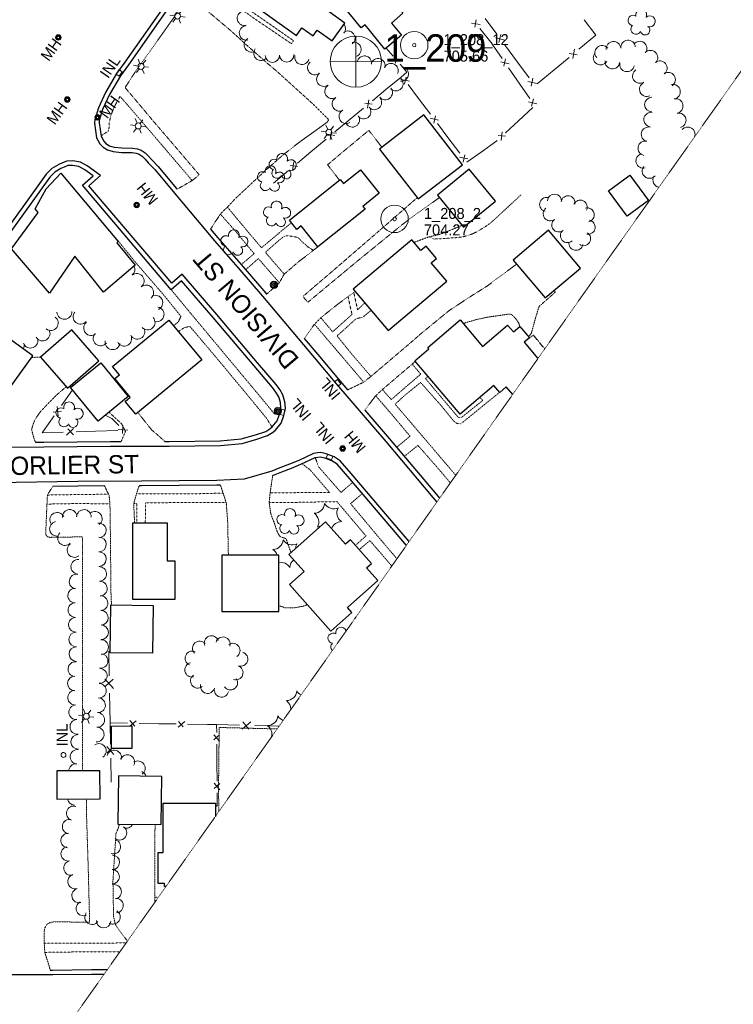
# Model space of a CAD drawing. Extents: x 863487 to 870045, y 569252 to 575761.
# Tile 5 of 66: x 864532 to 864922, y 570179 to 570718. Entities that reach past the tile are written whole.
import ezdxf
from ezdxf.enums import TextEntityAlignment as Align

# ---------------------------------------------------------------- set-up
doc = ezdxf.new("R2010")
doc.units = 0
doc.header["$LTSCALE"] = 0.005
doc.header["$MEASUREMENT"] = 0
doc.linetypes.add('DGN Style 3', pattern=[37.5, 25, -12.5])
doc.linetypes.add('DGN Style 5', pattern=[20, 10, -10])
for name, color, linetype, lineweight in [('E_DRN_Grate', 5, 'Continuous', 15), ('E_DWY', 2, 'DGN Style 3', 15), ('E_LAND_Vegetation', 3, 'Continuous', 15), ('E_MAP_Limits', 3, 'DGN Style 3', 15), ('E_MAP_PassPoints', 40, 'Continuous', 15), ('E_MISCPROP', 30, 'Continuous', 15), ('E_MISCPROP_HvyDash', 241, 'DGN Style 3', 25), ('E_MISCPROP_HvyLine', 241, 'Continuous', 25), ('E_MISCPROP_Railing', 30, 'Continuous', 15), ('E_PATH_Sidewalk', 2, 'DGN Style 5', 15), ('E_RDWY', 21, 'Continuous', 25), ('E_RDWY_Name', 21, 'Continuous', 15)]:
    doc.layers.add(name, color=color, linetype=linetype, lineweight=lineweight)
doc.styles.add('Style-IGR_FONT_0', font='IGR_FONT_0.shx')
doc.styles.add('Style-IGR_FONT_1', font='IGR_FONT_1.shx')

# ---------------------------------------------------------------- blocks, each defined once
blk = doc.blocks.new('PP')
at = {"layer": 'E_MAP_PassPoints', "color": 40, "linetype": 'Continuous', "lineweight": 0}
for radius in [7.5, 0.96]:
    blk.add_circle((0, 0), radius, dxfattribs=at)
blk = doc.blocks.new('PHOTOC')
at = {"layer": 'E_MAP_Limits', "color": 73, "linetype": 'Continuous', "lineweight": 0}
for p, q in [((0.12, 14.06), (0.06, -13.8)), ((-13.79, 0.03), (14.12, 0.01))]:
    blk.add_line(p, q, dxfattribs=at)
blk.add_circle((0.17, 0.04), 14, dxfattribs=at)
blk = doc.blocks.new('INLT')
at = {"layer": 'E_MISCPROP_Railing', "color": 40, "linetype": 'Continuous', "lineweight": 0, "flags": 128}
blk.add_lwpolyline([(3, -2), (3, 0), (0, 0), (0, -2), (3, -2)], dxfattribs=at)
blk = doc.blocks.new('INL_3')
at = {"layer": 'E_MISCPROP_Railing', "color": 40, "linetype": 'Continuous', "lineweight": 0, "style": 'Style-IGR_FONT_0'}
blk.add_text('INL', height=6, rotation=0.0001, dxfattribs=at).set_placement((-5.74, -3.01))
blk = doc.blocks.new('INL_4')
at = {"layer": 'E_MISCPROP_Railing', "color": 40, "linetype": 'Continuous', "lineweight": 0, "style": 'Style-IGR_FONT_0'}
blk.add_text('INL', height=6, rotation=0.0002, dxfattribs=at).set_placement((-5.74, -3.01))
blk = doc.blocks.new('INL_5')
at = {"layer": 'E_MISCPROP_Railing', "color": 40, "linetype": 'Continuous', "lineweight": 0, "style": 'Style-IGR_FONT_0'}
blk.add_text('INL', height=6, rotation=359.9999, dxfattribs=at).set_placement((-5.74, -3.01))
blk = doc.blocks.new('MHO')
at = {"layer": 'E_DRN_Grate', "color": 20, "linetype": 'Continuous', "lineweight": 0}
for centre, radius in [((0.06, 0.01), 1.5), ((0.07, 0.01), 1.22), ((0.06, 0), 0.968), ((0.03, -0.01), 0.605)]:
    blk.add_circle(centre, radius, dxfattribs=at)
blk = doc.blocks.new('MHO_5')
at = {"layer": 'E_DRN_Grate', "color": 20, "linetype": 'Continuous', "lineweight": 0}
for centre, radius in [((0.06, 0.01), 1.5), ((0.07, 0.01), 1.22), ((0.06, 0), 0.968), ((0.03, -0.01), 0.605)]:
    blk.add_circle(centre, radius, dxfattribs=at)
blk = doc.blocks.new('MHT_4')
at = {"layer": 'E_DRN_Grate', "color": 20, "linetype": 'Continuous', "lineweight": 0, "style": 'Style-IGR_FONT_0'}
blk.add_text('MH', height=6, rotation=0.0001, dxfattribs=at).set_placement((-0.08, -3.13), align=Align.CENTER)
blk = doc.blocks.new('MHO_6')
at = {"layer": 'E_DRN_Grate', "color": 20, "linetype": 'Continuous', "lineweight": 0}
for centre, radius in [((0.06, 0.01), 1.5), ((0.07, 0.01), 1.22), ((0.06, 0), 0.968), ((0.03, -0.01), 0.605)]:
    blk.add_circle(centre, radius, dxfattribs=at)
blk = doc.blocks.new('MHT_5')
at = {"layer": 'E_DRN_Grate', "color": 20, "linetype": 'Continuous', "lineweight": 0, "style": 'Style-IGR_FONT_0'}
blk.add_text('MH', height=6, rotation=0, dxfattribs=at).set_placement((-0.08, -3.13), align=Align.CENTER)
blk = doc.blocks.new('LTP')
at = {"layer": 'E_MISCPROP', "color": 20, "linetype": 'Continuous', "lineweight": 0}
for p, q in [((-1.64, 0.07), (-4.24, 0.14)), ((-0.8, 1.43), (-2, 3.73)), ((0.9, 1.42), (2.27, 3.65)), ((-0.88, -1.42), (-2.24, -3.61)), ((0.76, -1.47), (2, -3.65)), ((1.64, -0.02), (4.16, -0.09))]:
    blk.add_line(p, q, dxfattribs=at)
blk.add_circle((0, 0), 1.64, dxfattribs=at)
blk = doc.blocks.new('POLE')
at = {"layer": 'E_MISCPROP', "color": 20, "linetype": 'Continuous', "lineweight": 0}
for centre, radius in [((-0.01, 0.02), 2.02), ((-0.01, 0.03), 1.52), ((0, -0.01), 1.01), ((0, 0), 0.502)]:
    blk.add_circle(centre, radius, dxfattribs=at)
blk = doc.blocks.new('TREE_2')
at = {"layer": 'E_LAND_Vegetation', "color": 93, "linetype": 'Continuous', "lineweight": 0}
for centre, radius, start, end in [((-1.47, 4.28), 2.78, 1.3946, 209.1676), ((3.57, 2.42), 2.97, 278.4237, 139.6576), ((-4.47, 0.2), 2.78, 78.0716, 279.0826), ((-2.01, -4.2), 2.61, 140.7797, 358.7123), ((3.46, -3.43), 2.97, 196.0745, 79.0478)]:
    blk.add_arc(centre, radius, start, end, dxfattribs=at)
blk = doc.blocks.new('TREE_1')
at = {"layer": 'E_LAND_Vegetation', "color": 93, "linetype": 'Continuous', "lineweight": 0}
for centre, radius, start, end in [((-1.47, 4.28), 2.78, 1.3946, 209.1676), ((3.57, 2.42), 2.97, 278.4237, 139.6576), ((-4.47, 0.2), 2.78, 78.0716, 279.0827), ((-2.01, -4.2), 2.61, 140.7798, 358.7124), ((3.46, -3.43), 2.97, 196.0745, 79.0478)]:
    blk.add_arc(centre, radius, start, end, dxfattribs=at)

msp = doc.modelspace()

# ---------------------------------------------------------------- linework, layer by layer
at = {"layer": 'E_DWY', "color": 51, "linetype": 'DGN Style 3', "flags": 128}
for points in [[(864617.62, 570624.9), (864622.16, 570627.51), (864625.98, 570629.7), (864629.76, 570632.81), (864622.61, 570641.26), (864613.06, 570652.4), (864604.24, 570662.67), (864594.28, 570674.55), (864589.22, 570680.55), (864594.82, 570689.19), (864608.19, 570707.94), (864624.37, 570730.88), (864635.48, 570721.41), (864647.47, 570711.32), (864655.74, 570703.73), (864667.09, 570693.79), (864672.19, 570689.51), (864691.97, 570671.59), (864700.53, 570663.1), (864700.33, 570662.27), (864699.63, 570661.48), (864698.48, 570660.67), (864693.48, 570657.05), (864685.24, 570651.18), (864675.79, 570643.83), (864664.46, 570633.78), (864649.68, 570619.93), (864644.97, 570614.92), (864641.48, 570611.59), (864636.02, 570603.12)], [(864729.75, 570647.86), (864722.58, 570657.13), (864707.06, 570644.29), (864700.03, 570638.32), (864706.48, 570629.93)], [(864761.17, 570620.36), (864757.31, 570617.62), (864744.7, 570608.57), (864738.51, 570603.7), (864715.93, 570585.31), (864689.23, 570563.11), (864686.5, 570566.26), (864706.76, 570583.63), (864731.15, 570604.71), (864749.03, 570620.28)], [(864773.46, 570605.2), (864773.05, 570604.96), (864768.17, 570602.91), (864766.32, 570602.14), (864764.52, 570601.4), (864762.04, 570600.49), (864759.95, 570599.87), (864758.1, 570599.48), (864756.34, 570599.05), (864754.84, 570598.66), (864753.46, 570598.16), (864747.28, 570595.85)], [(864666.66, 570567.53), (864673.55, 570573.61), (864676.25, 570578.46), (864683.91, 570585.07), (864694.7, 570593.43)], [(864710.91, 570515.13), (864719.77, 570519.38), (864719.77, 570519.38), (864723.77, 570522.58), (864743.17, 570539.04), (864751.25, 570546.06), (864766.33, 570558.4), (864777.78, 570566), (864787.55, 570572.12), (864791.36, 570575.08), (864803.47, 570583.97)], [(864687.27, 570543.2), (864692.74, 570551.03), (864696.44, 570554.76), (864705.94, 570562.32), (864715.14, 570569.08)], [(864823.93, 570569.55), (864824.67, 570568.71), (864815.69, 570560.78), (864813.63, 570553.93), (864811.53, 570546.25), (864811.06, 570545.57), (864810.38, 570544.71), (864809.91, 570544.31)], [(864805.14, 570549.75), (864805.11, 570550), (864804.75, 570551.37), (864803.71, 570553.16), (864802.55, 570554.58), (864801.78, 570555.4), (864801.3, 570555.87), (864800.71, 570556.36), (864800.01, 570556.57), (864799.33, 570556.68), (864787.45, 570554.92), (864781.6, 570553.69), (864778.45, 570552.77), (864775.45, 570551.93), (864774.29, 570551.34)], [(864543, 570533.01), (864541.64, 570533.11), (864538.09, 570532.84)], [(864747.96, 570530.75), (864746.02, 570529.03), (864729.95, 570515.32), (864726.15, 570511.76), (864720.36, 570504.11)], [(864540.12, 570486.51), (864539.05, 570489.74), (864538.08, 570493.52), (864538.35, 570494.56), (864538.8, 570496.09), (864539.88, 570498.88), (864542.82, 570503.15), (864547.1, 570507.72), (864551.72, 570512.39), (864556.64, 570516.6), (864557.03, 570516.93)], [(864587.08, 570486.9), (864587.9, 570488.98), (864589.43, 570492.35), (864587.43, 570496.45), (864580.42, 570503.04)], [(864610.92, 570486.98), (864606.26, 570491.19), (864603.8, 570493.22), (864601.34, 570496.33), (864598.96, 570499.28), (864596.21, 570502.82)], [(864669.96, 570468.31), (864668.55, 570458.72), (864668.07, 570453.59), (864668.84, 570448.03), (864669.63, 570445.43), (864670.65, 570442.94), (864671.39, 570440.77), (864672.3, 570438.06), (864673.22, 570436.05), (864673.93, 570435.08), (864674.73, 570434.67), (864675.73, 570434.33), (864676.69, 570434.05), (864677.12, 570433.84), (864677.33, 570433.63), (864677.99, 570431.82), (864679.95, 570426.2)], [(864549.66, 570462.39), (864546.72, 570457.75), (864546.47, 570452.59), (864545.77, 570436.3), (864546.05, 570435.59), (864546.81, 570434.85), (864547.75, 570434.54), (864548.15, 570434.51), (864565.85, 570434.79), (864565.96, 570376.97), (864565.94, 570317.41), (864566, 570306.8)], [(864578.03, 570462.66), (864579.55, 570459.22), (864580.46, 570457.81), (864580.94, 570452.26), (864581.18, 570435.37), (864581.39, 570414.05), (864581.51, 570403.4), (864581.77, 570397.53)], [(864596.87, 570462.74), (864595.42, 570458.31), (864594.04, 570453.26), (864594.07, 570449.95), (864594.4, 570442.44)], [(864641.34, 570463.14), (864642.91, 570458.53), (864644.57, 570453.36), (864645.42, 570441.86), (864645.56, 570431.59), (864645.74, 570424.73)], [(864673.4, 570397.11), (864676.66, 570396.01), (864682.13, 570396.04), (864686.19, 570396.74), (864687.78, 570397.24), (864688.78, 570397.73)], [(864640.5, 570284.5), (864640.34, 570297.6), (864640.72, 570330.51), (864672.38, 570329.72)], [(864548.3, 570197.82), (864547.02, 570202.11), (864545.37, 570207.16), (864544.94, 570212.73), (864544.92, 570217.37), (864544.99, 570219.3), (864545.25, 570220.61), (864545.66, 570221.55), (864546.04, 570222.24), (864546.48, 570222.78), (864547.08, 570223.28), (864548.02, 570223.71), (864549.03, 570223.97), (864549.89, 570224.12), (864555.36, 570224.15), (864569.82, 570224.01), (864569.02, 570254.62), (864568.11, 570283.27), (864568.07, 570291.44)], [(864590.46, 570213.61), (864589.55, 570214.91), (864586.87, 570218.51), (864585.49, 570220.27), (864584.75, 570221.35), (864584.15, 570222.42), (864583.76, 570223.47), (864583.52, 570224.31), (864583.35, 570225.05), (864582.9, 570227.19), (864582.56, 570246.6), (864584.24, 570272.47), (864584.79, 570273.77), (864585.37, 570275.15), (864585.85, 570276.61), (864586.05, 570277.68)], [(864605.59, 570277.47), (864605.47, 570237.96), (864605.51, 570234.93)]]:
    msp.add_lwpolyline(points, dxfattribs=at)
at = {"layer": 'E_LAND_Vegetation', "color": 93, "linetype": 'Continuous'}
for centre, radius, start, end in [((864654.52, 570718.42), 3.94, 104.0665, 284.0512), ((864655.64, 570710.38), 3.94, 97.1866, 277.1713), ((864705.92, 570712.69), 3.94, 322.8036, 38.6532), ((864711.09, 570707.57), 3.94, 307.4797, 127.4644), ((864658.28, 570703.91), 3.94, 119.759, 299.7437), ((864714.46, 570701.4), 3.94, 285.9963, 105.9809), ((864850.25, 570699.55), 3.98, 40.7832, 220.7679), ((864856.47, 570701.7), 3.98, 5.3447, 185.3293), ((864864.4, 570702.44), 3.98, 5.3447, 185.3293), ((864870.78, 570701.86), 3.98, 323.4857, 143.4704), ((864663.52, 570699.27), 3.94, 141.9928, 321.9775), ((864669.8, 570698.23), 3.94, 181.3006, 1.2853), ((864677.66, 570698.45), 3.94, 181.7471, 1.7317), ((864685.94, 570697.1), 3.94, 165.533, 345.5177), ((864849.37, 570696.94), 3.98, 147.942, 327.9267), ((864876.68, 570696.92), 3.98, 316.3977, 136.3823), ((864692.99, 570691.42), 3.94, 128.9419, 308.9266), ((864720.17, 570693.93), 3.94, 351.0114, 170.996), ((864727.59, 570692.43), 3.94, 342.7268, 162.7115), ((864734.72, 570689.8), 3.94, 335.2535, 155.2382), ((864855.84, 570694.72), 3.98, 173.495, 353.4797), ((864863.84, 570693.25), 3.98, 168.7721, 348.7567), ((864881.81, 570691.17), 3.98, 309.6732, 129.6579), ((864697.94, 570685.12), 3.94, 125.1657, 305.1504), ((864740.35, 570688.01), 3.94, 264.7212, 84.7059), ((864870.82, 570686.91), 3.98, 122.4732, 302.4578), ((864886.31, 570684.85), 3.98, 304.2008, 124.1855), ((864702.42, 570678.47), 3.94, 121.0824, 301.067), ((864737.39, 570682.65), 3.94, 226.7256, 46.7103), ((864874.65, 570679.64), 3.98, 115.418, 295.4027), ((864888.99, 570678.29), 3.98, 280.8101, 100.7948), ((864731.54, 570677.76), 3.94, 219.6346, 39.6193), ((864706.45, 570671.59), 3.94, 118.4546, 298.4392), ((864725.63, 570672.39), 3.94, 222.6979, 42.6826), ((864877.47, 570671.27), 3.98, 90.4462, 270.4308), ((864890.48, 570670.45), 3.98, 281.2437, 101.2284), ((864710.24, 570664.76), 3.94, 120.1655, 300.1502), ((864719.77, 570667.34), 3.94, 218.5737, 38.5584), ((864877.04, 570663.05), 3.98, 82.3342, 262.3189), ((864892.16, 570662.59), 3.98, 283.4249, 103.4096), ((864713.56, 570662.85), 3.94, 212.9268, 32.9114), ((864875.61, 570655.01), 3.98, 76.4156, 256.4002), ((864897.1, 570654.98), 3.98, 340.2301, 139.165), ((864873.83, 570647.31), 3.98, 78.1151, 258.0998), ((864872.71, 570640.47), 3.98, 105.8114, 285.796), ((864876.1, 570634.87), 3.98, 140.1706, 320.1553), ((864881.98, 570629.95), 3.98, 148.4017, 260.306), ((864819.85, 570616.62), 3.85, 78.5869, 258.5716), ((864824.15, 570618.4), 3.85, 356.0137, 175.9984), ((864831.56, 570617.48), 3.85, 349.9052, 169.8899), ((864838.24, 570615.14), 3.85, 334.3823, 154.367), ((864821.79, 570611.49), 3.85, 127.7629, 307.7475), ((864842.04, 570610.89), 3.85, 282.8034, 102.7881), ((864826.5, 570605.41), 3.85, 127.7629, 307.7475), ((864842.55, 570604.17), 3.85, 259.6858, 79.6704), ((864831.23, 570599.55), 3.85, 132.1458, 312.1305), ((864840.09, 570597.91), 3.85, 236.5021, 56.4868), ((864835.87, 570595.36), 3.85, 170.5413, 350.5259), ((864590.56, 570581.23), 4.05, 307.8685, 25.5813), ((864595.57, 570574.83), 4.05, 308.3105, 128.2952), ((864600.76, 570568.46), 4.05, 311.3943, 131.379), ((864605.76, 570562.89), 4.05, 295.3861, 115.3708), ((864556, 570557.84), 4.05, 183.0116, 2.9963), ((864606.46, 570556.51), 4.05, 259.7408, 79.7255), ((864548.54, 570551.74), 4.05, 233.3788, 53.3635), ((864564.86, 570555.17), 4.05, 140.1173, 320.1019), ((864601.56, 570552.06), 4.05, 221.6688, 41.6535), ((864544.09, 570546.02), 4.05, 211.1424, 31.1271), ((864570.62, 570548.97), 4.05, 129.9579, 309.9425), ((864595.91, 570546.97), 4.05, 207.9755, 27.9602), ((864537.45, 570542.09), 4.05, 200.6819, 20.6666), ((864575.81, 570543.35), 4.05, 141.1115, 321.0962), ((864582.36, 570541.25), 4.05, 169.3074, 349.2921), ((864588.75, 570543.16), 4.05, 207.9755, 27.9602), ((864529.94, 570539.37), 4.05, 332.5411, 17.4858), ((864692.68, 570453.42), 5.72, 270.0813, 355.8462), ((864703.34, 570455.87), 5.72, 210.0813, 295.8463), ((864710.8, 570447.87), 5.72, 150.0813, 235.8463), ((864552.04, 570444.1), 4.01, 25.7778, 205.7625), ((864558.9, 570445.69), 4.01, 3.2938, 183.2785), ((864566.72, 570445.66), 4.01, 358.0606, 178.0453), ((864572.64, 570444.67), 4.01, 307.4059, 127.3906), ((864689.47, 570442.96), 5.72, 330.0813, 55.8462), ((864551.93, 570439.2), 4.01, 101.8919, 281.8766), ((864574.82, 570438.33), 4.01, 278.0745, 98.0592), ((864696.93, 570434.95), 5.72, 96.7186, 115.8462), ((864707.59, 570437.4), 5.72, 90.0813, 160.4687), ((864556.35, 570434.08), 4.01, 135.4543, 315.439), ((864574.89, 570430.63), 4.01, 269.5395, 89.5242), ((864561.52, 570427.58), 4.01, 127.4092, 307.3939), ((864670.07, 570433.61), 5.72, 270.0813, 355.8462), ((864680.73, 570436.07), 5.72, 210.0813, 295.8463), ((864688.19, 570428.06), 5.72, 150.0813, 176.2181), ((864574.9, 570422.62), 4.01, 269.3956, 89.3803), ((864666.87, 570423.15), 5.72, 16.9609, 55.8462), ((864563.6, 570418.44), 4.01, 85.7555, 265.7402), ((864575.02, 570414.5), 4.01, 272.4464, 92.4311), ((864674.32, 570415.15), 5.72, 30.0813, 100.1967), ((864684.99, 570417.6), 5.72, 127.2223, 175.8463), ((864562.67, 570410.31), 4.01, 80.8239, 260.8085), ((864575.42, 570406.47), 4.01, 273.0615, 93.0462), ((864561.91, 570402.64), 4.01, 88.8483, 268.8329), ((864575.75, 570398.5), 4.01, 272.0814, 92.0661), ((864562, 570394.76), 4.01, 92.2073, 272.192), ((864575.98, 570390.53), 4.01, 270.8874, 90.8721), ((864562.28, 570386.73), 4.01, 91.8536, 271.8383), ((864576.08, 570382.56), 4.01, 269.6756, 89.6603), ((864717.31, 570388.79), 2.78, 131.119, 158.5742), ((864562.49, 570378.69), 4.01, 91.1016, 271.0863), ((864636.51, 570376.72), 3.94, 20.9884, 200.9731), ((864702.97, 570379.35), 2.78, 56.2646, 264.0376), ((864707.39, 570382.41), 2.97, 18.9279, 194.5276), ((864576.09, 570374.49), 4.01, 271.3541, 91.3388), ((864630.06, 570373.78), 3.94, 41.5805, 221.5652), ((864642.79, 570376.08), 3.94, 345.1235, 165.1082), ((864648.18, 570372.6), 3.94, 304.5787, 124.5634), ((864704.57, 570374.55), 2.78, 132.9416, 224.9663), ((864562.6, 570370.66), 4.01, 90.6861, 270.6708), ((864575.84, 570366.91), 4.01, 260.1905, 80.1751), ((864625.97, 570368.31), 3.94, 66.1561, 246.1407), ((864652.39, 570367.95), 3.94, 250.9011, 70.8857), ((864561.99, 570362.43), 4.01, 83.7984, 263.7831), ((864625.83, 570362.02), 3.94, 101.3988, 281.3835), ((864649.8, 570360.5), 3.94, 250.9011, 70.8857), ((864561.7, 570354.63), 4.01, 89.2868, 269.2715), ((864575.38, 570358.71), 4.01, 265.808, 85.7926), ((864628.96, 570356), 3.94, 126.879, 306.8637), ((864574.9, 570350.63), 4.01, 267.9125, 87.8972), ((864634.34, 570353.07), 3.94, 165.1431, 345.1278), ((864646.79, 570354.99), 3.94, 214.6457, 34.6304), ((864561.9, 570346.79), 4.01, 93.951, 273.9356), ((864641.97, 570351.05), 3.94, 165.1431, 345.1278), ((864677.44, 570350.92), 5.72, 270.0813, 355.8462), ((864688.1, 570353.37), 5.72, 210.0813, 242.8329), ((864562.5, 570338.83), 4.01, 94.9032, 274.8879), ((864574.41, 570342.71), 4.01, 265.761, 85.7456), ((864674.23, 570340.45), 5.72, 359.689, 55.8462), ((864574.01, 570334.64), 4.01, 267.6318, 87.6165), ((864563.07, 570330.87), 4.01, 95.696, 275.6807), ((864667.04, 570337.26), 5.72, 270.0813, 355.8462), ((864677.7, 570339.72), 5.72, 210.0813, 249.3445), ((864563.61, 570322.69), 4.01, 90.5555, 270.5402), ((864573.7, 570326.7), 4.01, 265.8499, 85.8346), ((864663.83, 570326.8), 5.72, 346.1448, 55.8462), ((864574.88, 570317.68), 4.01, 303.5165, 123.5011), ((864563.18, 570314.47), 4.01, 84.2404, 264.2251), ((864583.18, 570314.11), 4.01, 343.9943, 163.9789), ((864590.44, 570311.58), 4.01, 335.5012, 155.4859), ((864562.36, 570306.57), 4.01, 86.2672, 177.2819), ((864596.24, 570308.19), 4.01, 305.3328, 125.3175), ((864596.87, 570302.62), 4.01, 17.848, 69.1152), ((864561.62, 570292.04), 3.95, 189.6638, 268.2232), ((864561.09, 570283.6), 3.95, 72.3781, 252.3628), ((864558.86, 570276.3), 3.95, 78.9975, 258.9822), ((864558.01, 570268.69), 3.95, 85.7354, 265.7201), ((864586.17, 570272.91), 3.95, 237.1347, 57.1193), ((864589.84, 570279.4), 3.95, 248.2712, 332.9007), ((864582.79, 570265.26), 3.95, 251.9222, 71.9069), ((864558.09, 570261.38), 3.95, 101.0277, 281.0124), ((864559.62, 570253.64), 3.95, 101.3277, 281.3124), ((864582.25, 570256.75), 3.95, 269.5469, 89.5316), ((864582.17, 570248.86), 3.95, 269.3354, 89.3201), ((864561.8, 570246.26), 3.95, 106.7456, 286.7302), ((864564.02, 570238.58), 3.95, 103.9858, 283.9705), ((864583.25, 570240.61), 3.95, 281.8664, 101.8511), ((864566.34, 570231.5), 3.95, 115.3267, 295.3114), ((864584.29, 570233.09), 3.95, 273.8533, 93.838), ((864582.59, 570226.9), 3.95, 237.7157, 57.7004), ((864571.18, 570226.71), 3.95, 143.6893, 323.674), ((864577.44, 570224.82), 3.95, 177.4744, 357.459)]:
    msp.add_arc(centre, radius, start, end, dxfattribs=at)
at = {"layer": 'E_MAP_Limits', "color": 73, "linetype": 'DGN Style 3', "flags": 128}
for points in [[(864852.55, 570585.41), (864970.68, 570752.28), (865055.27, 570872.11), (865115.51, 570957.05), (865208.75, 571088.53), (865318.62, 571243.56), (865378.65, 571328.94)], [(864343.85, 569865.68), (864366.01, 569896.93), (864558.22, 570167.93), (864670.67, 570327.24), (864819.94, 570539.21), (864852.55, 570585.41)]]:
    msp.add_lwpolyline(points, dxfattribs=at)
at = {"layer": 'E_MISCPROP_HvyDash', "color": 241, "linetype": 'DGN Style 3', "flags": 128}
msp.add_lwpolyline([(864818.8, 570537.59), (864812.56, 570545.22), (864810.44, 570543.7)], dxfattribs=at)
at = {"layer": 'E_MISCPROP_HvyLine', "color": 241, "linetype": 'Continuous', "flags": 128}
for points in [[(864694.14, 570825.06), (864726.87, 570783.56), (864728.84, 570785), (864759.96, 570747.27), (864736.59, 570726.73), (864741.12, 570721.31), (864735, 570715.82), (864740.5, 570709.25), (864731.3, 570701.47), (864720.5, 570714.89), (864718.45, 570713.29), (864686.34, 570752.38), (864693.15, 570757.86), (864668.76, 570789.47)], [(864671.92, 570744.73), (864660.51, 570752.89), (864647.38, 570734.53), (864682.94, 570709.1), (864685.89, 570713.22), (864692.09, 570708.78), (864694.38, 570711.99), (864702.55, 570706.14), (864709.45, 570715.78), (864700.93, 570721.88), (864701.7, 570722.95), (864685.34, 570734.65), (864689.29, 570740.16), (864675.64, 570749.93)], [(864749.56, 570619.59), (864773.81, 570638.35), (864752.71, 570665.63), (864728.46, 570646.86)], [(864554.08, 570633.79), (864585.42, 570596.31), (864584.65, 570595.68), (864594.79, 570583.47), (864577.33, 570568.54), (864561.73, 570588.35), (864547.85, 570568.16), (864527.14, 570592.37), (864541.6, 570612.14), (864540.01, 570614.21), (864546.01, 570625.2)], [(864717.96, 570635.54), (864728.22, 570622.71), (864719.26, 570615.55), (864720.48, 570614.03), (864694.7, 570593.42), (864685.55, 570604.87), (864683.19, 570602.99), (864679.13, 570608.06), (864706.94, 570630.3), (864708.68, 570628.12)], [(864774.31, 570604.15), (864791.8, 570618.32), (864777.55, 570635.91), (864760.06, 570621.74)], [(864865.36, 570632.57), (864875.52, 570618.74), (864863.92, 570610.21), (864853.75, 570624.04)], [(864801.57, 570586.22), (864819.09, 570565.47), (864838.36, 570581.74), (864820.83, 570602.49)], [(864714.07, 570570.34), (864733.19, 570547.6), (864765.29, 570574.59), (864756.75, 570584.75), (864759.57, 570587.12), (864753.98, 570593.77), (864751.08, 570591.33), (864746.09, 570597.26)], [(864538.74, 570533.75), (864511.95, 570553.09), (864503.36, 570541.2), (864500.53, 570543.25), (864484.59, 570521.18), (864508.25, 570504.09), (864519.69, 570519.93), (864525.65, 570515.62)], [(864613.19, 570553.39), (864631.13, 570531.68), (864595.02, 570501.83), (864589.23, 570508.84), (864592.07, 570511.18), (864583.67, 570521.34), (864586.08, 570523.33), (864582.32, 570527.88)], [(864560.1, 570548.07), (864542.93, 570533.09), (864557.77, 570516.08), (864574.94, 570531.06)], [(864575.87, 570530.06), (864590.94, 570511.64), (864574.4, 570498.11), (864559.33, 570516.52)], [(864616.48, 570421.63), (864616.46, 570400.49), (864593.51, 570400.51), (864593.54, 570442.44), (864612.17, 570442.43), (864612.16, 570421.64)], [(864679.08, 570408.7), (864701.71, 570383.12), (864713.34, 570393.42), (864710.89, 570396.19), (864727.47, 570410.85), (864721.27, 570417.85), (864724, 570420.27), (864712.57, 570433.18), (864709.8, 570430.73), (864698.94, 570443), (864678.82, 570425.21), (864687.13, 570415.82)], [(864642.11, 570424.71), (864642.22, 570393.93), (864673.41, 570394.04), (864673.29, 570424.83)], [(864604.57, 570397.3), (864604.3, 570371.12), (864581.14, 570371.36), (864581.41, 570397.54)], [(864592.82, 570331.33), (864592.96, 570319.08), (864581.85, 570318.95), (864581.71, 570331.2)], [(864575.44, 570306.86), (864551.84, 570306.72), (864551.93, 570291.34), (864575.53, 570291.48)], [(864608.97, 570277.43), (864609.26, 570303.75), (864585.57, 570304.01), (864585.29, 570277.69)]]:
    msp.add_lwpolyline(points, close=True, dxfattribs=at)
for points in [[(864801.29, 570512.73), (864797.8, 570516.82), (864794.18, 570513.72), (864790.88, 570517.59), (864772.54, 570501.95), (864747.73, 570531.02), (864755.43, 570537.6), (864754.79, 570538.36), (864772.48, 570553.45), (864784.83, 570538.98), (864798.5, 570550.64), (864801.74, 570546.85), (864805.21, 570549.82), (864810.44, 570543.7), (864807.49, 570541.19), (864815.07, 570532.3)], [(864611.62, 570243.58), (864610.83, 570243.58), (864610.84, 570245.09), (864607.23, 570245.1), (864607.25, 570262.05), (864610.03, 570262.04), (864610.07, 570289.18), (864638.63, 570289.14), (864638.62, 570281.83)]]:
    msp.add_lwpolyline(points, dxfattribs=at)
at = {"layer": 'E_MISCPROP_Railing', "color": 40, "linetype": 'Continuous'}
for p, q in [((864778.82, 570715.83), (864783.45, 570714.96)), ((864781.35, 570717.62), (864780.63, 570713.64)), ((864794.72, 570709.59), (864793.78, 570705.19)), ((864791.84, 570707.68), (864796.97, 570706.55)), ((864832.2, 570699.22), (864836.65, 570698.52)), ((864834.26, 570696.45), (864835.1, 570701.63)), ((864735.49, 570695.88), (864739.73, 570695.25)), ((864737.73, 570697.6), (864737.21, 570693.96)), ((864794.75, 570694.61), (864799.33, 570693.46)), ((864797.39, 570696.25), (864796.43, 570692.32)), ((864744.74, 570684.06), (864740.12, 570685.03)), ((864742.16, 570682.32), (864742.98, 570686.29)), ((864809.5, 570683.84), (864814.63, 570682.71)), ((864812.38, 570685.75), (864811.44, 570681.34)), ((864724.47, 570671.4), (864720.47, 570672.02)), ((864722.61, 570673.88), (864721.86, 570669.23)), ((864809.97, 570672.73), (864814.54, 570671.58)), ((864812.6, 570674.37), (864811.64, 570670.44)), ((864760.78, 570662.78), (864756.16, 570663.76)), ((864758.21, 570661.05), (864759.02, 570665.01)), ((864703.97, 570654.37), (864699.97, 570654.99)), ((864702.11, 570656.85), (864701.36, 570652.2)), ((864795.46, 570656.26), (864794.96, 570651.57)), ((864797.44, 570653.88), (864793.42, 570654.28)), ((864681.61, 570639.83), (864680.86, 570635.17)), ((864776.82, 570641.5), (864772.2, 570642.48)), ((864774.25, 570639.77), (864775.06, 570643.73)), ((864683.47, 570637.34), (864679.47, 570637.97)), ((864552.62, 570500.84), (864552.08, 570506.11)), ((864549.88, 570503), (864554.4, 570503.49)), ((864561.08, 570494.03), (864557.2, 570490.42)), ((864561.01, 570490.54), (864557.9, 570493.86)), ((864585.39, 570493.48), (864590.69, 570493.16)), ((864587.97, 570495.83), (864587.72, 570491.29)), ((864578.07, 570357.11), (864582.85, 570351.85)), ((864582.75, 570356.96), (864578.26, 570352.84)), ((864591.8, 570331.31), (864595.24, 570334.22)), ((864591.85, 570334.27), (864594.48, 570331.21)), ((864618.22, 570330.77), (864621.82, 570333.8)), ((864618.44, 570333.86), (864621.05, 570330.79)), ((864653.25, 570329.56), (864658.02, 570333.52)), ((864653.56, 570333.63), (864656.98, 570329.55)), ((864637.7, 570326.58), (864640.82, 570323.05)), ((864640.79, 570326.44), (864637.79, 570323.75)), ((864579.26, 570320.07), (864583.1, 570315.81)), ((864581.95, 570318.95), (864579.4, 570316.62)), ((864637.88, 570300), (864640.99, 570296.47)), ((864640.97, 570299.85), (864637.96, 570297.17))]:
    msp.add_line(p, q, dxfattribs=at)
at = {"layer": 'E_MISCPROP_Railing', "color": 40, "linetype": 'Continuous', "flags": 128}
for points in [[(864786.28, 570718.3), (864792.59, 570709.78)], [(864846.79, 570709.27), (864840.42, 570717.57)], [(864783.34, 570712.79), (864789.97, 570704.4), (864790.05, 570704.29)], [(864837.52, 570701.56), (864846.79, 570709.27)], [(864790.05, 570704.29), (864795.49, 570696.47)], [(864796.77, 570704.15), (864803.94, 570694.46)], [(864732.11, 570702.16), (864735.98, 570697.63)], [(864739.7, 570693.28), (864743.4, 570688.95), (864740.18, 570686.32)], [(864803.94, 570694.46), (864810.25, 570685.93)], [(864823.97, 570690.31), (864832.13, 570697.08)], [(864799.08, 570691.3), (864805.26, 570682.41)], [(864814.7, 570682.6), (864823.97, 570690.31)], [(864740.18, 570686.32), (864731.85, 570679.4)], [(864749.81, 570674.57), (864744.07, 570682.17)], [(864805.26, 570682.41), (864810.7, 570674.59)], [(864731.85, 570679.4), (864724.53, 570673.31)], [(864756.33, 570665.92), (864749.81, 570674.57)], [(864719.69, 570669.29), (864711.35, 570662.37)], [(864812.32, 570669.64), (864804.38, 570662.27)], [(864711.35, 570662.37), (864704.03, 570656.28)], [(864765.85, 570653.29), (864760.12, 570660.89)], [(864804.38, 570662.27), (864797.4, 570655.8)], [(864699.19, 570652.26), (864690.86, 570645.34)], [(864772.37, 570644.64), (864765.85, 570653.29)], [(864792.78, 570651.51), (864792.68, 570651.42), (864783.95, 570645.25)], [(864690.86, 570645.34), (864683.53, 570639.26)], [(864783.95, 570645.25), (864776.18, 570639.75)], [(864678.69, 570635.23), (864670.36, 570628.31)], [(864554.46, 570506.68), (864560.45, 570515.15)], [(864544.19, 570492.16), (864550.37, 570500.9)], [(864578.31, 570501.31), (864581.96, 570499.48), (864585.82, 570495.69)], [(864555.31, 570491.98), (864543.8, 570491.62), (864544.19, 570492.16)], [(864573.09, 570492.53), (864562.39, 570492.2)], [(864585.26, 570492.92), (864573.09, 570492.53)], [(864581.15, 570372.29), (864580.28, 570372.24), (864580.55, 570358.84)], [(864580.74, 570349.34), (864581.06, 570333.01)], [(864581.06, 570333.01), (864581.26, 570321.45)], [(864581.06, 570333.01), (864590.56, 570332.86)], [(864596.84, 570332.76), (864607.64, 570332.59)], [(864607.64, 570332.59), (864617.14, 570332.44)], [(864623.42, 570332.35), (864634.22, 570332.18)], [(864634.22, 570332.18), (864639.32, 570332.1), (864639.35, 570327.7)], [(864639.32, 570332.1), (864651.84, 570331.78)], [(864660.12, 570331.58), (864673.49, 570331.25)], [(864639.4, 570321.42), (864639.47, 570310.61)], [(864581.39, 570313.8), (864581.61, 570300.66)], [(864639.47, 570310.61), (864639.53, 570301.11)], [(864639.57, 570294.83), (864639.62, 570287.39), (864638.62, 570287.4)]]:
    msp.add_lwpolyline(points, dxfattribs=at)
at = {"layer": 'E_MISCPROP_Railing', "color": 40, "linetype": 'Continuous'}
msp.add_ellipse((864555.53, 570315.48), major_axis=(0.89, -1.03), ratio=0.997992, dxfattribs=at)
at = {"layer": 'E_PATH_Sidewalk', "color": 51, "linetype": 'DGN Style 5', "flags": 128}
for points in [[(864650.5, 570768.39), (864642.95, 570757.41), (864633.57, 570744.09), (864643.44, 570736.76), (864648.55, 570732.98), (864648.97, 570732.32), (864649.66, 570730.94), (864650.4, 570729.71), (864651.91, 570727.78), (864652.51, 570726.93), (864653.4, 570725.86), (864654.5, 570724.98), (864655.23, 570724.38), (864681.29, 570706.25), (864680.25, 570704.52), (864659, 570718.93), (864648.12, 570726.8), (864647.57, 570727.04), (864646.66, 570728.05), (864645.71, 570729.7), (864644.7, 570732.05), (864643.09, 570733.91), (864642.35, 570734.42), (864631.81, 570741.17), (864624.25, 570730.71)], [(864576.04, 570654.11), (864580.39, 570656.98), (864580.45, 570660.83), (864581.27, 570664.58), (864582.97, 570669.44), (864586.44, 570675.74), (864591.73, 570669.69), (864602.37, 570657.26), (864625.92, 570629.67)], [(864805.79, 570621.8), (864791.02, 570608.09), (864789.34, 570606.67), (864787.04, 570604.96), (864783.67, 570602.84), (864781.17, 570601.46), (864779.27, 570600.53), (864777.56, 570599.92), (864776.84, 570599.71), (864775.44, 570599.25), (864774.12, 570598.93), (864771.11, 570598.49), (864767.41, 570598.28), (864764.27, 570598), (864761.22, 570597.8), (864758.18, 570597.68), (864755.61, 570598.86)], [(864680.27, 570606.64), (864673.54, 570601.06), (864663.85, 570592.89), (864651.8, 570607.18), (864645.19, 570615.15)], [(864641.33, 570611.36), (864650.33, 570601.17), (864659.82, 570589.68), (864652.78, 570583.74)], [(864615.79, 570550.25), (864618.37, 570552.45), (864619.75, 570555.4), (864610.79, 570566.58), (864595.79, 570583.92), (864584.94, 570597.27)], [(864676.27, 570578.48), (864665.97, 570590.41), (864673.91, 570597.43), (864675.89, 570598.97), (864676.79, 570599.33), (864677.81, 570599.4), (864679.01, 570599.36), (864680.19, 570599.2), (864681.4, 570599.04), (864682.39, 570598.83), (864683.28, 570598.61), (864683.97, 570598.35), (864684.82, 570597.56), (864685.88, 570596.41), (864686.38, 570595.87), (864687.65, 570594.92), (864689.08, 570593.47), (864689.8, 570593.05), (864692.21, 570591.51)], [(864655.21, 570580.91), (864662.13, 570586.99), (864673.63, 570573.76)], [(864614.44, 570569.93), (864627.37, 570554.34), (864641.13, 570537.86), (864656.21, 570519.76), (864666.82, 570507.08), (864670.8, 570502.14), (864673.46, 570501.4)], [(864696.3, 570554.62), (864702.77, 570546.96), (864713.38, 570556.44), (864712.6, 570559.85), (864711.22, 570566.2)], [(864714.33, 570568.49), (864716.41, 570558.96), (864720.41, 570562.8)], [(864723.87, 570558.69), (864719.39, 570555.03), (864715.54, 570554.04), (864705.17, 570544.66), (864713.37, 570534.61), (864723.73, 570522.55)], [(864669.55, 570494.86), (864666.86, 570499.27), (864658.97, 570508.97), (864639.69, 570532.16), (864624.72, 570549.84), (864621.76, 570549.34), (864618.41, 570547.07)], [(864719.8, 570519.4), (864707.47, 570533.92), (864692.8, 570551.1)], [(864746.32, 570529.3), (864750.98, 570523.78), (864743.42, 570517.31), (864734.89, 570509.9), (864729.95, 570515.32)], [(864754.91, 570522.6), (864753.55, 570521.39), (864770.05, 570501.85), (864770.61, 570501.16), (864771.33, 570500.42), (864771.72, 570500.08), (864772.41, 570499.94), (864772.84, 570499.98), (864773.2, 570500.1), (864784.91, 570509.38), (864783.29, 570511.12)], [(864770.12, 570468.47), (864760.12, 570480.22), (864736.96, 570507.37), (864742.2, 570512.17), (864750.89, 570519.22), (864762.12, 570506.6), (864769.03, 570498.12), (864770.4, 570497.03), (864771.62, 570496.63), (864772.67, 570496.68), (864773.32, 570497.04), (864773.76, 570497.31), (864794.1, 570513.81)], [(864726.35, 570511.95), (864735.86, 570500.89), (864745.12, 570489.86), (864737.78, 570483.72)], [(864741.97, 570478.77), (864749.45, 570484.81), (864761.85, 570470.63), (864767.19, 570464.3)], [(864713.74, 570464.61), (864707.34, 570459.07), (864700.56, 570466.84), (864694.99, 570473.24), (864693.31, 570478.01)], [(864686.16, 570474.74), (864690.33, 570471.49), (864690.85, 570470.97), (864701.02, 570459.12), (864691.28, 570458.99), (864668.57, 570458.9)], [(864580.27, 570458.11), (864569.07, 570458.01), (864546.72, 570457.66)], [(864642.85, 570458.71), (864627.01, 570458.33), (864595.43, 570458.35)], [(864737.95, 570422.78), (864729.05, 570433.25), (864712.58, 570452.93), (864718.99, 570458.46)], [(864546.48, 570452.71), (864564.57, 570453.02), (864580.9, 570452.75)], [(864594.05, 570453.1), (864595.55, 570453.16), (864595.58, 570442.44)], [(864600.26, 570442.43), (864600.42, 570453.33), (864623.85, 570453.61), (864644.48, 570453.62)], [(864668.08, 570453.55), (864682.59, 570453.65), (864705.13, 570454.05), (864721.04, 570435.24), (864718.42, 570432.98), (864715.25, 570430.15)], [(864717.34, 570427.79), (864723.15, 570432.76), (864735.15, 570418.8)], [(864605.48, 570237.74), (864607.49, 570237.73)], [(864544.96, 570212.57), (864556.19, 570212.48), (864569.65, 570212.55), (864589.79, 570212.65)], [(864586.39, 570207.84), (864570.22, 570207.84), (864545.34, 570207.5)]]:
    msp.add_lwpolyline(points, dxfattribs=at)
at = {"layer": 'E_RDWY', "color": 21, "linetype": 'Continuous', "flags": 128}
for points in [[(864645.85, 570770.78), (864614.96, 570727.14), (864591.09, 570693.05), (864586.64, 570686.89), (864580.75, 570676.72), (864576.94, 570668.54), (864575.11, 570662.46), (864575.04, 570661.19), (864576.07, 570653.88), (864577.5, 570651.18), (864578.73, 570649.92), (864580.6, 570648.72), (864583.21, 570647.96), (864587.39, 570647.55), (864593.35, 570647.47), (864595.98, 570647.08), (864597.98, 570646.34), (864600.14, 570644.91), (864601.94, 570643.1), (864603.73, 570641.17), (864607.34, 570637.35), (864617.17, 570625.43), (864617.62, 570624.9)], [(864612.92, 570728.58), (864589.05, 570694.5), (864584.54, 570688.25), (864578.53, 570677.88), (864574.6, 570669.44), (864572.62, 570662.89), (864572.53, 570661.08), (864573.65, 570653.1), (864575.46, 570649.7), (864577.14, 570647.97), (864579.56, 570646.42), (864582.73, 570645.5), (864587.25, 570645.05), (864593.15, 570644.97), (864595.36, 570644.65), (864596.83, 570644.1), (864598.54, 570642.96), (864600.14, 570641.37), (864601.9, 570639.46), (864605.46, 570635.7), (864615.26, 570623.83), (864638.14, 570596.75), (864650.86, 570582.14), (864664.31, 570566.45), (864692.74, 570532.87), (864704.93, 570518.26), (864731.8, 570486.92), (864757.61, 570456.4), (864759.81, 570453.82)], [(864515.31, 570483.91), (864544.78, 570484.03), (864581.17, 570484.38), (864613.37, 570484.48), (864641.35, 570484.82), (864653.25, 570485.89), (864661.24, 570488.16), (864667.21, 570490.19), (864669.82, 570491.83), (864671.44, 570493.19), (864674.58, 570496.94), (864676.03, 570501.2), (864676.95, 570505.09), (864676.7, 570508.69), (864675.57, 570512.38), (864673.85, 570515.31), (864671.79, 570518.05), (864661.66, 570530.02), (864639.36, 570556.4), (864620.43, 570578.4), (864614.72, 570573.47), (864569.38, 570626.87), (864575.72, 570632.39), (864568.46, 570637.73), (864564.76, 570639.7), (864560.62, 570640.47), (864557.38, 570640.31), (864554.92, 570639.37), (864552.88, 570638.46), (864549.2, 570636.24), (864546.11, 570633.24), (864517.93, 570594.14)], [(864610.92, 570486.98), (864613.35, 570486.98), (864641.23, 570487.32), (864652.8, 570488.36), (864660.49, 570490.55), (864666.13, 570492.46), (864668.35, 570493.86), (864669.66, 570494.96), (864672.36, 570498.18), (864673.62, 570501.89), (864674.43, 570505.3), (864674.23, 570508.23), (864673.27, 570511.37), (864671.77, 570513.92), (864669.83, 570516.49), (864659.75, 570528.4), (864637.46, 570554.77), (864620.17, 570574.87), (864614.44, 570569.93), (864565.88, 570627.14), (864571.73, 570632.22), (864567.13, 570635.61), (864563.93, 570637.32), (864560.45, 570637.96), (864557.9, 570637.83), (864555.88, 570637.06), (864554.05, 570636.24), (864550.74, 570634.25), (864548.01, 570631.6), (864519.97, 570592.69)], [(864636.02, 570603.12), (864640.04, 570598.38), (864652.75, 570583.78), (864666.21, 570568.07), (864666.66, 570567.53)], [(864687.27, 570543.2), (864694.65, 570534.48), (864706.84, 570519.87), (864710.91, 570515.13)], [(864720.36, 570504.11), (864733.7, 570488.54), (864759.52, 570458.02), (864761.3, 570455.93)], [(864540.12, 570486.51), (864544.77, 570486.53), (864581.15, 570486.88), (864587.08, 570486.9)], [(864744.6, 570432.23), (864737.02, 570441.17), (864712.94, 570469.41), (864706.81, 570476.42), (864703.54, 570478.52), (864699.24, 570480.26), (864696.29, 570480.92), (864694.41, 570480.74), (864692.29, 570480.37), (864684.24, 570476.6), (864679.22, 570474.57), (864673.81, 570472.49), (864669.43, 570470.76), (864654.34, 570466.31), (864639.4, 570465.54), (864598.27, 570465.25), (864563.34, 570465.1), (864518.14, 570464.4)], [(864743.12, 570430.11), (864735.11, 570439.55), (864711.04, 570467.77), (864705.17, 570474.5), (864702.39, 570476.29), (864698.5, 570477.86), (864696.14, 570478.39), (864694.74, 570478.26), (864693.05, 570477.96), (864685.24, 570474.31), (864680.14, 570472.25), (864674.72, 570470.16), (864670.24, 570468.39), (864669.96, 570468.31)], [(864578.03, 570462.66), (864563.36, 570462.6), (864549.66, 570462.39)], [(864641.34, 570463.14), (864639.47, 570463.04), (864598.28, 570462.75), (864596.87, 570462.74)], [(864548.3, 570197.82), (864549.58, 570197.82), (864570.76, 570198.08), (864579.56, 570198.17)], [(864458.29, 570195.6), (864459.76, 570195.2), (864461.26, 570194.82), (864462.53, 570194.67), (864463.59, 570194.53), (864483.4, 570194.7), (864522.14, 570195.33), (864549.6, 570195.32), (864570.79, 570195.58), (864577.78, 570195.65)]]:
    msp.add_lwpolyline(points, dxfattribs=at)

# ---------------------------------------------------------------- block references
at = {"layer": 'E_DRN_Grate', "color": 20, "linetype": 'Continuous'}
for name, p, xscale, yscale, zscale, rotation in [('MHO', (864552.64, 570707.92), 1.000001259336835, 1.000001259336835, 1.000001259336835, 54.18606715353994), ('MHO', (864557.55, 570673.96), 1.000001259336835, 1.000001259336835, 1.000001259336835, 54.18606715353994), ('MHO', (864574.11, 570664.23), 1.000001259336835, 1.000001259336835, 1.000001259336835, 54.18606715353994), ('MHT_5', (864601.25, 570622.48), 0.9999973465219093, 0.9999973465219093, 0.9999973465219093, 128.7074347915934), ('MHO_6', (864595.57, 570616.28), 0.9999973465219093, 0.9999973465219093, 0.9999973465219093, 128.7074347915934)]:
    msp.add_blockref(name, p, dxfattribs=dict(at, xscale=xscale, yscale=yscale, zscale=zscale, rotation=rotation))
at = {"layer": 'E_DRN_Grate', "color": 20, "linetype": 'Continuous', "rotation": 129.52090764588}
for name, p in [('MHT_4', (864714.83, 570486.65)), ('MHO_5', (864708.3, 570483.07))]:
    msp.add_blockref(name, p, dxfattribs=at)
at = {"layer": 'E_LAND_Vegetation', "color": 93, "linetype": 'Continuous', "rotation": 54.33460063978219}
msp.add_blockref('TREE_1', (864871.5, 570716), dxfattribs=at)
at = {"layer": 'E_LAND_Vegetation', "color": 93, "linetype": 'Continuous', "xscale": 0.9999981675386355, "yscale": 0.9999981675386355, "zscale": 0.9999981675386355, "rotation": 54.869993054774}
for p in [(864675.08, 570637.25), (864668.72, 570630.48), (864672.05, 570611.18), (864648.64, 570595.45), (864558.51, 570501.33), (864679.38, 570442.98)]:
    msp.add_blockref('TREE_2', p, dxfattribs=at)
at = {"layer": 'E_MAP_Limits', "color": 73, "linetype": 'Continuous'}
msp.add_blockref('PHOTOC', (864715.32, 570694.7), dxfattribs=at)
msp.add_blockref('PHOTOC', (864715.32, 570694.7), dxfattribs=at)
at = {"layer": 'E_MAP_PassPoints', "color": 40, "linetype": 'Continuous'}
for p in [(864747.42, 570703.76), (864747.42, 570703.76), (864736.68, 570608.69), (864736.68, 570608.69)]:
    msp.add_blockref('PP', p, dxfattribs=at)
at = {"layer": 'E_MISCPROP', "color": 20, "linetype": 'Continuous', "xscale": 1.000001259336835, "yscale": 1.000001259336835, "zscale": 1.000001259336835, "rotation": 54.18606715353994}
for name, p in [('LTP', (864617.9, 570719.64)), ('LTP', (864597.97, 570692.15)), ('LTP', (864596.4, 570659.56)), ('LTP', (864700.72, 570656.08)), ('POLE', (864670.69, 570572.63)), ('POLE', (864672.8, 570503.67)), ('LTP', (864568, 570336.65))]:
    msp.add_blockref(name, p, dxfattribs=at)
at = {"layer": 'E_MISCPROP_Railing', "color": 40, "linetype": 'Continuous'}
for name, p, rotation in [('INL_5', (864580.73, 570691.54), 55.12476451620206), ('INLT', (864584.34, 570687.91), 55.12476451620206), ('INL_4', (864701.53, 570515.36), 130.2168368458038), ('INLT', (864705.8, 570517.25), 130.2168368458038), ('INL_4', (864685.51, 570503.96), 130.2168368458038), ('INL_4', (864698.2, 570491.1), 130.2168368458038), ('INLT', (864700.06, 570479.93), 338.0201312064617), ('INL_3', (864554.78, 570325.89), 89.98452532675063)]:
    msp.add_blockref(name, p, dxfattribs=dict(at, rotation=rotation))
at = {"layer": 'E_MISCPROP_Railing', "color": 40, "linetype": 'Continuous', "xscale": 0.9999988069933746, "yscale": 0.9999988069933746, "zscale": 0.9999988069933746, "rotation": 256.6560380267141}
msp.add_blockref('INLT', (864676.73, 570504.17), dxfattribs=at)

# ---------------------------------------------------------------- texts
at = {"layer": 'E_DRN_Grate', "color": 20, "linetype": 'Continuous', "style": 'Style-IGR_FONT_1'}
for p in [(864545.02, 570696.28), (864548.29, 570661.48), (864577.03, 570664.92)]:
    msp.add_text('MH', height=6, rotation=54.1861, dxfattribs=at).set_placement(p, align=Align.MIDDLE_LEFT)
at = {"layer": 'E_MAP_Limits', "color": 73, "linetype": 'Continuous', "style": 'Style-IGR_FONT_0'}
msp.add_text('1_209', height=15, dxfattribs=at).set_placement((864731.15, 570694.67))
msp.add_text('1_209', height=15, dxfattribs=at).set_placement((864731.15, 570694.67))
at = {"layer": 'E_MAP_PassPoints', "color": 40, "linetype": 'Continuous', "style": 'Style-IGR_FONT_0'}
for s, p in [('1_208_12', (864763.42, 570703.76)), ('1_208_12', (864763.42, 570703.76)), ('705.66', (864763.42, 570694.76)), ('705.66', (864763.42, 570694.76)), ('1_208_2', (864752.68, 570608.69)), ('1_208_2', (864752.68, 570608.69)), ('704.27', (864752.68, 570599.69)), ('704.27', (864752.68, 570599.69))]:
    msp.add_text(s, height=6, dxfattribs=at).set_placement(p)
at = {"layer": 'E_RDWY_Name', "color": 21, "linetype": 'Continuous', "style": 'Style-IGR_FONT_0'}
for s, rotation, width, p in [('DIVISION ST', 130.2564, 0.999468, (864684.88, 570531.98)), ('PORLIER ST', 0.886, 0.999497, (864517.52, 570468.44))]:
    msp.add_text(s, height=10, rotation=rotation, dxfattribs=dict(at, width=width)).set_placement(p)

doc.saveas('drawing.dxf')
